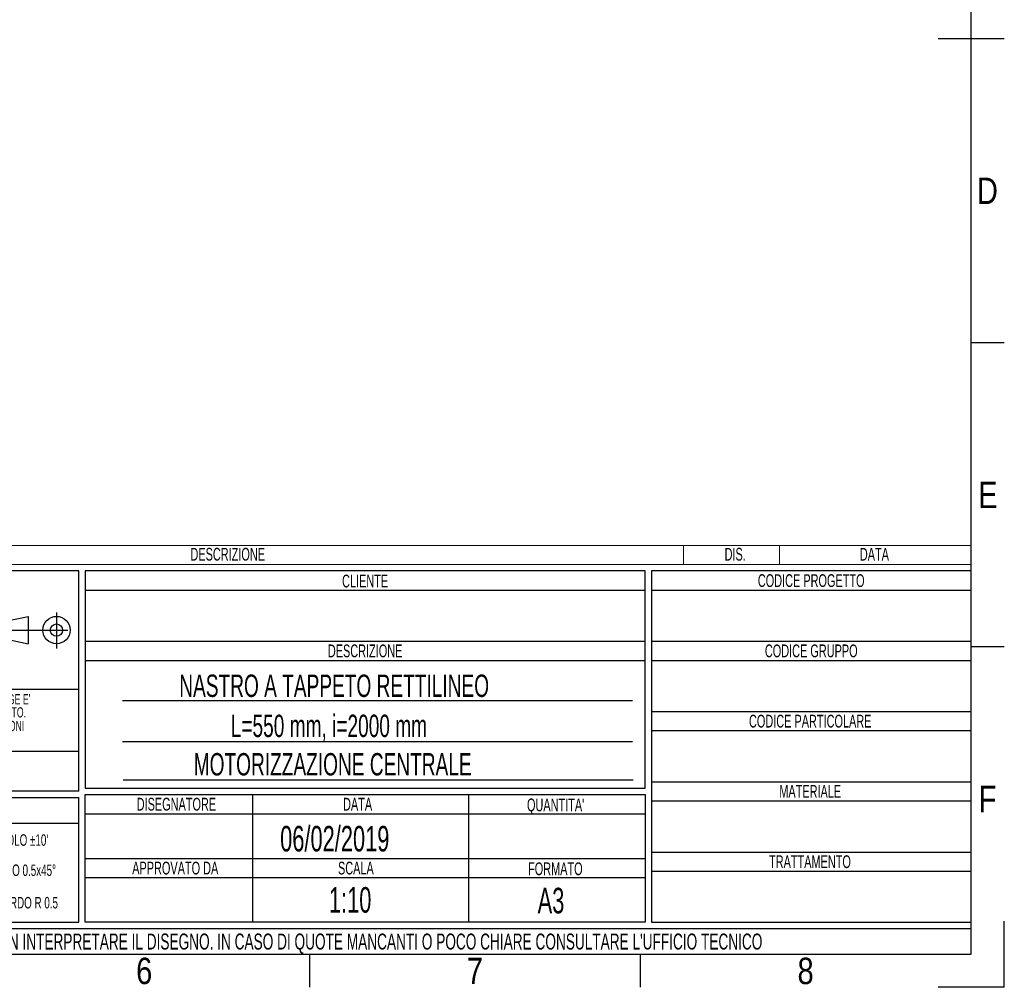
# Model space of a CAD drawing. Header units: millimetres. Extents: x 0 to 420, y 0 to 297.
# Tile 41 of 64: x 266 to 420, y 0 to 151. Entities that reach past the tile are written whole.
import ezdxf
from ezdxf.enums import TextEntityAlignment as Align

# ---------------------------------------------------------------- set-up
doc = ezdxf.new("R2010")
doc.units = ezdxf.units.MM
doc.linetypes.add('CENTERX2', pattern=[20.32, 12.7, -2.54, 2.54, -2.54])
doc.layers.add('CARTIGLIO', color=140, linetype='Continuous')
doc.styles.add('SLDTEXTSTYLE0', font='TXT', dxfattribs={"width": 0.638298})
doc.styles.add('SLDTEXTSTYLE1', font='TXT', dxfattribs={"width": 0.675})
doc.styles.add('SLDTEXTSTYLE2', font='TXT', dxfattribs={"width": 0.821468})

# ---------------------------------------------------------------- blocks, each defined once
blk = doc.blocks.new('SW_NOTE_0')
at = {"layer": 'CARTIGLIO', "color": 0, "insert": (7.53, 2.58), "char_height": 2, "attachment_point": 2, "style": 'SLDTEXTSTYLE0'}
blk.add_mtext('TRATTAMENTO', dxfattribs=at)
blk = doc.blocks.new('SW_NOTE_0_1')
at = {"layer": 'CARTIGLIO', "color": 0, "insert": (85.41, 3.22), "char_height": 2.5, "attachment_point": 2, "style": 'SLDTEXTSTYLE0'}
blk.add_mtext("ATTENZIONE: NON INTERPRETARE IL DISEGNO. IN CASO DI QUOTE MANCANTI O POCO CHIARE CONSULTARE L'UFFICIO TECNICO", dxfattribs=at)
blk = doc.blocks.new('SW_NOTE_0_2')
at = {"layer": 'CARTIGLIO', "color": 0, "insert": (3.51, 2.58), "char_height": 2, "attachment_point": 2, "style": 'SLDTEXTSTYLE0'}
blk.add_mtext('SCALA', dxfattribs=at)
blk = doc.blocks.new('SW_NOTE_0_3')
at = {"layer": 'CARTIGLIO', "color": 0, "insert": (8.67, 2.58), "char_height": 2, "attachment_point": 2, "style": 'SLDTEXTSTYLE0'}
blk.add_mtext('APPROVATO DA', dxfattribs=at)
blk = doc.blocks.new('SW_NOTE_0_4')
at = {"layer": 'CARTIGLIO', "color": 0, "insert": (5.4, 2.58), "char_height": 2, "attachment_point": 2, "style": 'SLDTEXTSTYLE0'}
blk.add_mtext('FORMATO', dxfattribs=at)
blk = doc.blocks.new('SW_NOTE_0_5')
at = {"layer": 'CARTIGLIO', "color": 0, "insert": (7.61, 2.58), "char_height": 2, "attachment_point": 2, "style": 'SLDTEXTSTYLE0'}
blk.add_mtext('DISEGNATORE', dxfattribs=at)
blk = doc.blocks.new('SW_NOTE_0_6')
at = {"layer": 'CARTIGLIO', "color": 0, "insert": (2.85, 2.58), "char_height": 2, "attachment_point": 2, "style": 'SLDTEXTSTYLE0'}
blk.add_mtext('DATA', dxfattribs=at)
blk = doc.blocks.new('SW_NOTE_0_7')
at = {"layer": 'CARTIGLIO', "color": 0, "insert": (5.56, 2.58), "char_height": 2, "attachment_point": 2, "style": 'SLDTEXTSTYLE0'}
blk.add_mtext("QUANTITA'", dxfattribs=at)
blk = doc.blocks.new('SW_NOTE_0_8')
at = {"layer": 'CARTIGLIO', "color": 0, "insert": (7.1, 2.58), "char_height": 2, "attachment_point": 2, "style": 'SLDTEXTSTYLE0'}
blk.add_mtext('DESCRIZIONE', dxfattribs=at)
blk = doc.blocks.new('SW_NOTE_0_9')
at = {"layer": 'CARTIGLIO', "color": 0, "insert": (4.23, 2.58), "char_height": 2, "attachment_point": 2, "style": 'SLDTEXTSTYLE0'}
blk.add_mtext('CLIENTE', dxfattribs=at)
blk = doc.blocks.new('SW_NOTE_0_10')
at = {"layer": 'CARTIGLIO', "color": 0, "insert": (5.69, 2.58), "char_height": 2, "attachment_point": 2, "style": 'SLDTEXTSTYLE0'}
blk.add_mtext('MATERIALE', dxfattribs=at)
blk = doc.blocks.new('SW_NOTE_0_11')
at = {"layer": 'CARTIGLIO', "color": 0, "insert": (12.15, 2.58), "char_height": 2, "attachment_point": 2, "style": 'SLDTEXTSTYLE0'}
blk.add_mtext('CODICE PARTICOLARE', dxfattribs=at)
blk = doc.blocks.new('SW_NOTE_0_12')
at = {"layer": 'CARTIGLIO', "color": 0, "insert": (9.55, 2.58), "char_height": 2, "attachment_point": 2, "style": 'SLDTEXTSTYLE0'}
blk.add_mtext('CODICE GRUPPO', dxfattribs=at)
blk = doc.blocks.new('SW_NOTE_0_13')
at = {"layer": 'CARTIGLIO', "color": 0, "insert": (10.69, 2.58), "char_height": 2, "attachment_point": 2, "style": 'SLDTEXTSTYLE0'}
blk.add_mtext('CODICE PROGETTO', dxfattribs=at)
blk = doc.blocks.new('SW_NOTE_0_14')
at = {"layer": 'CARTIGLIO', "color": 0, "insert": (6.68, 2.32), "char_height": 1.8, "attachment_point": 2, "style": 'SLDTEXTSTYLE0'}
blk.add_mtext("ANGOLO ±10'", dxfattribs=at)
blk = doc.blocks.new('SW_NOTE_0_15')
at = {"layer": 'CARTIGLIO', "color": 0, "insert": (23.94, 3.87), "char_height": 3, "attachment_point": 2, "style": 'SLDTEXTSTYLE0'}
blk.add_mtext('TOLLERANZE DI LAVORAZIONE', dxfattribs=at)
blk = doc.blocks.new('SW_NOTE_0_16')
at = {"layer": 'CARTIGLIO', "color": 0, "insert": (21.07, 5.8), "char_height": 4.5, "attachment_point": 2, "style": 'SLDTEXTSTYLE1'}
blk.add_mtext('CONFIDENZIALE', dxfattribs=at)
blk = doc.blocks.new('SW_NOTE_0_17')
at = {"layer": 'CARTIGLIO', "color": 0, "insert": (28.04, 2.06), "char_height": 1.6, "attachment_point": 2, "style": 'SLDTEXTSTYLE0'}
blk.add_mtext('DISEGNO ESEGUITO CON CAD NON SONO AMMESSE VARIAZIONI', dxfattribs=at)
blk = doc.blocks.new('SW_NOTE_0_18')
at = {"layer": 'CARTIGLIO', "color": 0, "insert": (27.34, 2.06), "char_height": 1.6, "attachment_point": 2, "style": 'SLDTEXTSTYLE0'}
blk.add_mtext('VIETATO RIPRODURRE O COMUNICARNE A TERZI IL CONTENUTO.', dxfattribs=at)
blk = doc.blocks.new('SW_NOTE_0_19')
at = {"layer": 'CARTIGLIO', "color": 0, "insert": (7.59, 2.32), "char_height": 1.8, "attachment_point": 2, "style": 'SLDTEXTSTYLE0'}
blk.add_mtext('SMUSSO 0.5x45°', dxfattribs=at)
blk = doc.blocks.new('SW_NOTE_0_21')
at = {"layer": 'CARTIGLIO', "color": 0, "char_height": 1.6, "attachment_point": 2, "style": 'SLDTEXTSTYLE0'}
for s, insert in [("DISEGNO DI PROPRIETA'", (10.28, 2.06)), ('ALUSIC srl', (25.45, 2.06)), (". A TERMINI DI LEGGE E'", (39.41, 2.06))]:
    blk.add_mtext(s, dxfattribs=dict(at, insert=insert))
blk = doc.blocks.new('SW_NOTE_0_22')
at = {"layer": 'CARTIGLIO', "color": 0, "insert": (8.57, 2.32), "char_height": 1.8, "attachment_point": 2, "style": 'SLDTEXTSTYLE0'}
blk.add_mtext('RACCORDO R 0.5', dxfattribs=at)
blk = doc.blocks.new('SW_NOTE_0_28')
at = {"layer": 'CARTIGLIO', "color": 0, "insert": (2.85, 2.58), "char_height": 2, "attachment_point": 2, "style": 'SLDTEXTSTYLE0'}
blk.add_mtext('DATA', dxfattribs=at)
blk = doc.blocks.new('SW_NOTE_0_29')
at = {"layer": 'CARTIGLIO', "color": 0, "insert": (7.1, 2.58), "char_height": 2, "attachment_point": 2, "style": 'SLDTEXTSTYLE0'}
blk.add_mtext('DESCRIZIONE', dxfattribs=at)
blk = doc.blocks.new('SW_NOTE_0_30')
at = {"layer": 'CARTIGLIO', "color": 0, "insert": (1.97, 2.58), "char_height": 2, "attachment_point": 2, "style": 'SLDTEXTSTYLE0'}
blk.add_mtext('DIS.', dxfattribs=at)
blk = doc.blocks.new('Cartiglio ALUSIC')
at = {"color": 161, "linetype": 'Continuous', "lineweight": 18}
for p, q in [((113.97, 154), (313.62, 154)), ((268.62, 154), (268.62, 151)), ((283.62, 154), (283.62, 151)), ((313.62, 151), (313.62, 154)), ((113.97, 151), (313.62, 151))]:
    blk.add_line(p, q, dxfattribs=at)
at = {"layer": 'CARTIGLIO'}
for p, q in [((173.97, 150), (113.97, 150)), ((173.97, 115.55), (173.97, 150)), ((262.62, 150), (174.97, 150)), ((174.97, 150), (174.97, 116)), ((262.62, 116), (262.62, 150)), ((313.62, 150), (263.62, 150)), ((263.62, 150), (263.62, 95)), ((313.62, 95), (313.62, 150)), ((174.97, 147), (262.62, 147)), ((263.62, 147), (313.62, 147)), ((160.56, 141.71), (166.06, 142.89)), ((166.06, 142.89), (166.06, 138.61)), ((160.56, 139.79), (166.06, 138.61)), ((174.97, 139), (262.62, 139)), ((263.62, 139), (313.62, 139)), ((174.97, 136), (262.62, 136)), ((263.62, 136), (313.62, 136)), ((113.97, 131.5), (173.97, 131.5)), ((260.62, 129.67), (180.8, 129.67)), ((263.62, 128), (313.62, 128)), ((263.62, 125), (313.62, 125)), ((180.8, 123.31), (260.62, 123.31)), ((173.97, 121.76), (113.97, 121.76)), ((180.92, 117.32), (260.74, 117.32)), ((173.97, 115.55), (113.97, 115.55)), ((174.97, 116), (262.62, 116)), ((263.62, 117), (313.62, 117)), ((113.97, 114.55), (173.97, 114.55)), ((173.97, 95), (173.97, 114.55)), ((174.97, 115), (262.62, 115)), ((174.97, 95), (174.97, 115)), ((201.14, 115), (201.14, 95)), ((234.97, 115), (234.97, 95)), ((262.62, 115), (262.62, 95)), ((263.62, 114), (313.62, 114)), ((174.97, 112), (262.62, 112)), ((173.96, 110.49), (113.96, 110.49)), ((174.97, 105), (262.62, 105)), ((263.62, 106), (313.62, 106)), ((174.97, 102), (262.62, 102)), ((263.62, 103), (313.62, 103)), ((113.97, 95), (173.97, 95)), ((313.62, 94), (113.97, 94)), ((262.62, 95), (174.97, 95)), ((263.62, 95), (313.62, 95)), ((313.62, 90), (313.62, 94)), ((113.97, 90), (313.62, 90))]:
    blk.add_line(p, q, dxfattribs=at)
at = {"layer": 'CARTIGLIO', "linetype": 'CENTERX2'}
for p, q in [((170.49, 143.5), (170.49, 137.84)), ((159.56, 140.75), (173.38, 140.75))]:
    blk.add_line(p, q, dxfattribs=at)
at = {"layer": 'CARTIGLIO', "linetype": 'Continuous'}
blk.add_line((113.97, 90), (313.62, 90), dxfattribs=at)
at = {"layer": 'CARTIGLIO'}
for radius in [2.14, 0.957]:
    blk.add_circle((170.49, 140.75), radius, dxfattribs=at)
at = {"layer": 'CARTIGLIO', "color": 140}
for name, p in [('SW_NOTE_0_29', (190.19, 151.04)), ('SW_NOTE_0_30', (274.72, 151.04)), ('SW_NOTE_0_28', (295.62, 151.04)), ('SW_NOTE_0_9', (214.56, 146.84)), ('SW_NOTE_0_13', (277.89, 146.91)), ('SW_NOTE_0_8', (211.69, 135.91)), ('SW_NOTE_0_12', (279.04, 135.91)), ('SW_NOTE_0_21', (118.97, 128.66)), ('SW_NOTE_0_18', (116.35, 126.61)), ('SW_NOTE_0_17', (115.64, 124.47)), ('SW_NOTE_0_11', (276.28, 124.91)), ('SW_NOTE_0_16', (122.24, 115.47)), ('SW_NOTE_0_10', (282.74, 113.91)), ('SW_NOTE_0_15', (119.54, 110.32)), ('SW_NOTE_0_5', (181.65, 111.91)), ('SW_NOTE_0_6', (214.76, 111.91)), ('SW_NOTE_0_7', (243.03, 111.8)), ('SW_NOTE_0_14', (157.6, 106.46)), ('SW_NOTE_0', (280.86, 102.91)), ('SW_NOTE_0_19', (156.67, 101.73)), ('SW_NOTE_0_3', (180.41, 101.91)), ('SW_NOTE_0_2', (213.83, 101.91)), ('SW_NOTE_0_4', (243.15, 101.8)), ('SW_NOTE_0_22', (155.63, 96.65)), ('SW_NOTE_0_1', (127.63, 90.02))]:
    blk.add_blockref(name, p, dxfattribs=at)
at = {"layer": 'CARTIGLIO', "color": 140, "style": 'SLDTEXTSTYLE0', "width": 0.638298}
for tag, height, p in [('AUTOATTR1', 3.5, (223.45, 133.7)), ('AUTOATTR2', 3.5, (221.93, 127.42)), ('AUTOATTR11', 3.5, (223.14, 121.41)), ('AUTOATTR8', 4, (219.24, 110)), ('AUTOATTR9', 4, (218.12, 100.42)), ('AUTOATTR0', 4, (249.03, 100.31))]:
    blk.add_attdef(tag, text='', height=height, dxfattribs=at).set_placement(p, align=Align.TOP_CENTER)
at = {"layer": 'CARTIGLIO', "color": 140}
for tag in ['AUTOATTR13', 'AUTOATTR12', 'AUTOATTR10', 'AUTOATTR7', 'AUTOATTR6', 'AUTOATTR5', 'AUTOATTR4', 'AUTOATTR3']:
    blk.add_attdef(tag, (0, 0), '', height=4, dxfattribs=at)

msp = doc.modelspace()

# ---------------------------------------------------------------- linework, layer by layer
at = {"layer": 'CARTIGLIO', "linetype": 'Continuous'}
for p, q in [((414.8274, 5.171), (414.8274, 291.82257)), ((409.65318, 148.49679), (420.00161, 148.49679)), ((420.00161, 100.894), (414.8274, 100.894)), ((420.00161, 53.29121), (414.8274, 53.29121)), ((420.00161, -0.00321), (420.00161, 10.34522)), ((5.18012, 5.171), (414.8274, 5.171)), ((215.17583, 5.171), (414.8274, 5.171)), ((311.34308, -0.00321), (311.34308, 5.171)), ((363.08524, -0.00321), (363.08524, 5.171)), ((420.00161, -0.00321), (409.65318, -0.00321))]:
    msp.add_line(p, q, dxfattribs=at)
at = {"layer": 'CARTIGLIO'}
msp.add_line((215.1774, 5.171), (414.8274, 5.171), dxfattribs=at)

# ---------------------------------------------------------------- block references
ref = msp.add_blockref('Cartiglio ALUSIC', (101.2063, -84.82804), dxfattribs=at)
ref.add_attrib('AUTOATTR11', 'MOTORIZZAZIONE CENTRALE', dxfattribs={"color": 140, "height": 3.5, "style": 'SLDTEXTSTYLE0', "width": 0.638298}).set_placement((293.17743, 32.11183), align=Align.BOTTOM_LEFT)
ref.add_attrib('AUTOATTR9', '1:10', dxfattribs={"color": 140, "height": 4, "style": 'SLDTEXTSTYLE0', "width": 0.638298}).set_placement((314.32849, 10.48603), align=Align.BOTTOM_LEFT)
ref.add_attrib('AUTOATTR8', '06/02/2019', dxfattribs={"color": 140, "height": 4, "style": 'SLDTEXTSTYLE0', "width": 0.638298}).set_placement((306.70072, 20.06509), align=Align.BOTTOM_LEFT)
ref.add_attrib('AUTOATTR2', 'L=550 mm, i=2000 mm', dxfattribs={"color": 140, "height": 3.5, "style": 'SLDTEXTSTYLE0', "width": 0.638298}).set_placement((298.96351, 38.12302), align=Align.BOTTOM_LEFT)
ref.add_attrib('AUTOATTR1', 'NASTRO A TAPPETO RETTILINEO', dxfattribs={"color": 140, "height": 3.5, "style": 'SLDTEXTSTYLE0', "width": 0.638298}).set_placement((290.91351, 44.40164), align=Align.BOTTOM_LEFT)
ref.add_attrib('AUTOATTR0', 'A3', dxfattribs={"color": 140, "height": 4, "style": 'SLDTEXTSTYLE0', "width": 0.638298}).set_placement((346.98883, 10.37439), align=Align.BOTTOM_LEFT)

# ---------------------------------------------------------------- texts
at = {"layer": 'CARTIGLIO', "char_height": 4.13937, "attachment_point": 2, "style": 'SLDTEXTSTYLE2'}
for s, insert in [('D', (417.36554, 126.74857)), ('E', (417.42546, 79.14578)), ('F', (417.36817, 31.543)), ('6', (285.42834, 4.63707)), ('7', (337.1705, 4.63707)), ('8', (388.91266, 4.63707))]:
    msp.add_mtext(s, dxfattribs=dict(at, insert=insert))

doc.saveas('drawing.dxf')
